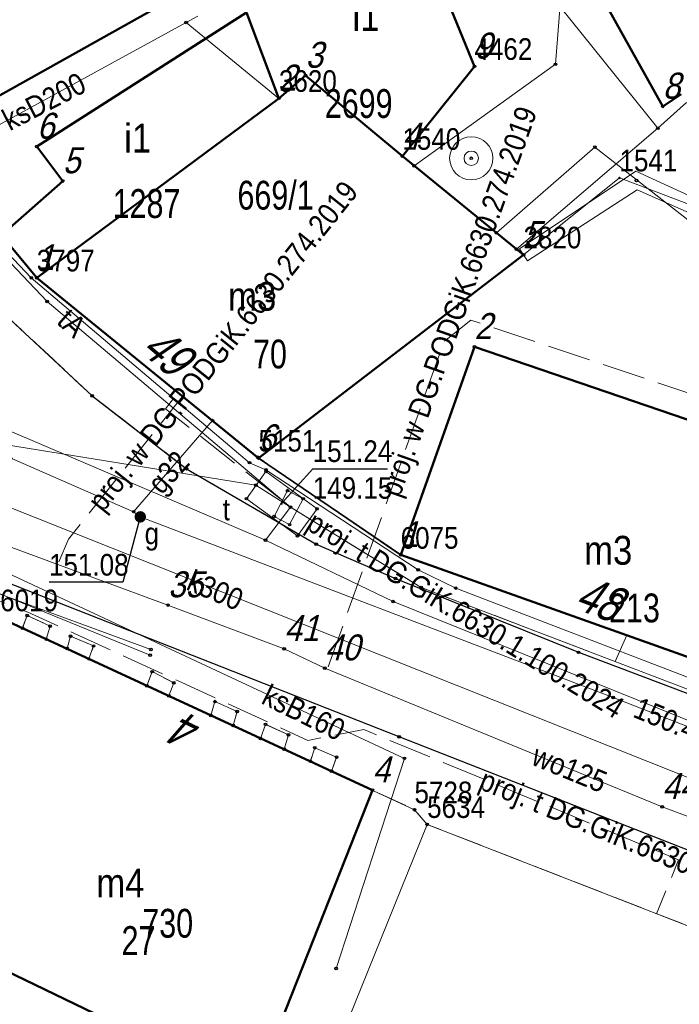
# Model space of a CAD drawing. Header units: metres. Extents: x 5551907 to 5556416, y 5709283 to 5712755.
# Tile 52 of 100: x 5554644 to 5554667, y 5710553 to 5710587. Entities that reach past the tile are written whole.
import ezdxf
from ezdxf.enums import TextEntityAlignment as Align

# ---------------------------------------------------------------- set-up
doc = ezdxf.new("R2010")
doc.units = ezdxf.units.M
for name, pattern in [('1.0_0.5', [1.5, 1, -0.5]), ('1.5_0.5', [2, 1.5, -0.5]), ('219-500', [0])]:
    doc.linetypes.add(name, pattern=pattern)
doc.layers.get('0').update_dxf_attribs({"color": 2, "lineweight": 5})
doc.styles.get("Standard").update_dxf_attribs({"font": 'Working1250', "width": 0.75})
doc.linetypes.add('902-500', pattern='A,3.75,0,[1,ksztalty.shx,S=0.5,R=0,X=0,Y=0],3.75', length=7.5)
doc.linetypes.add('otdn_500', pattern='A,5,0,[21,ksztalty.shx,S=0.5,R=0,X=0,Y=0]', length=5)

# ---------------------------------------------------------------- blocks, each defined once
blk = doc.blocks.new('PUNKTBUD')
at = {"color": 0}
blk.add_circle((0, 0), 0.045, dxfattribs=at)
blk = doc.blocks.new('203')
at = {"linetype": 'Continuous', "lineweight": 0}
h = blk.add_hatch(color=0, dxfattribs=at)
edge = h.paths.add_edge_path()
edge.add_arc((0, 0), 0.045, 0, 360)
blk = doc.blocks.new('US13')
at = {"color": 0, "linetype": 'Continuous', "lineweight": 13}
for radius in [0.75, 0.25]:
    blk.add_circle((0, 0), radius, dxfattribs=at)
blk = doc.blocks.new('US25')
at = {"linetype": 'Continuous', "lineweight": 0}
h = blk.add_hatch(color=0, dxfattribs=at)
edge = h.paths.add_edge_path()
edge.add_arc((0, 0), 0.2, 0, 360)
blk = doc.blocks.new('PW01')
at = {"linetype": 'Continuous', "lineweight": 13}
h = blk.add_hatch(color=0, dxfattribs=at)
edge = h.paths.add_edge_path()
edge.add_arc((0, 0), 0.045, 0, 360)
blk = doc.blocks.new('PIKIETAW1891')
at = {"color": 0}
blk.add_circle((0, 0), 0.045, dxfattribs=at)

msp = doc.modelspace()

# ---------------------------------------------------------------- linework, layer by layer
at = {"layer": '218-kontur użytku gruntowego', "color": 3, "linetype": 'CONTINUOUS', "lineweight": 18, "flags": 128}
for points in [[(5554659.97, 5710585.71), (5554657.25, 5710592.36)], [(5554657.25, 5710592.36), (5554659.97, 5710585.71)], [(5554657.47, 5710582.59), (5554659.97, 5710585.71)], [(5554659.97, 5710585.71), (5554657.47, 5710582.59)], [(5554640.8, 5710583.2), (5554644.79, 5710578.37)], [(5554644.79, 5710578.37), (5554640.8, 5710583.2)], [(5554661.67, 5710579.17), (5554657.47, 5710582.59)], [(5554657.47, 5710582.59), (5554661.67, 5710579.17)], [(5554665, 5710581.84), (5554661.67, 5710579.17)], [(5554661.67, 5710579.17), (5554665, 5710581.84)], [(5554673.24, 5710578.7), (5554665, 5710581.84)], [(5554665, 5710581.84), (5554673.24, 5710578.7)], [(5554661.67, 5710579.17), (5554652.48, 5710572.12)], [(5554652.48, 5710572.12), (5554661.67, 5710579.17)], [(5554644.79, 5710578.37), (5554652.48, 5710572.12)], [(5554652.48, 5710572.12), (5554644.79, 5710578.37)], [(5554652.48, 5710572.12), (5554657.41, 5710568.75)], [(5554657.41, 5710568.75), (5554652.48, 5710572.12)], [(5554657.41, 5710568.75), (5554675.34, 5710562.38)], [(5554675.34, 5710562.38), (5554657.41, 5710568.75)], [(5554657.89, 5710559.92), (5554643.52, 5710566.58)], [(5554643.52, 5710566.58), (5554657.89, 5710559.92)], [(5554658.33, 5710559.41), (5554657.89, 5710559.92)], [(5554657.89, 5710559.92), (5554658.33, 5710559.41)], [(5554673.9, 5710553.35), (5554658.33, 5710559.41)], [(5554658.33, 5710559.41), (5554673.9, 5710553.35)]]:
    msp.add_lwpolyline(points, dxfattribs=at)
at = {"layer": '219-działka ewidencyjna', "color": 7, "linetype": '219-500', "lineweight": 18, "flags": 128}
for points in [[(5554657.25, 5710592.36), (5554659.97, 5710585.71)], [(5554651.47, 5710589.17), (5554653.19, 5710584.6)], [(5554659.97, 5710585.71), (5554657.47, 5710582.59)], [(5554653.19, 5710584.6), (5554644.79, 5710578.37)], [(5554640.8, 5710583.2), (5554644.79, 5710578.37)], [(5554657.47, 5710582.59), (5554661.67, 5710579.17)], [(5554665, 5710581.84), (5554661.67, 5710579.17)], [(5554665, 5710581.84), (5554673.24, 5710578.7)], [(5554661.67, 5710579.17), (5554652.48, 5710572.12)], [(5554644.79, 5710578.37), (5554652.48, 5710572.12)], [(5554652.48, 5710572.12), (5554657.41, 5710568.75)], [(5554657.41, 5710568.75), (5554675.34, 5710562.38)], [(5554643.52, 5710566.58), (5554657.89, 5710559.92)], [(5554657.89, 5710559.92), (5554658.33, 5710559.41)], [(5554658.33, 5710559.41), (5554653.07, 5710546.39)], [(5554658.33, 5710559.41), (5554673.9, 5710553.35)]]:
    msp.add_lwpolyline(points, dxfattribs=at)
at = {"layer": '312-budynek ewidencyjny', "color": 7, "linetype": 'CONTINUOUS', "lineweight": 50, "flags": 128}
for points in [[(5554666.5, 5710584.32), (5554660.9, 5710594.38)], [(5554657.25, 5710592.36), (5554659.97, 5710585.71)], [(5554651.47, 5710589.17), (5554640.8, 5710583.2)], [(5554644.79, 5710582.93), (5554652.06, 5710587.58)], [(5554652.06, 5710587.58), (5554653.19, 5710584.6)], [(5554653.19, 5710584.6), (5554652.06, 5710587.58)], [(5554659.97, 5710585.71), (5554657.47, 5710582.59)], [(5554653.19, 5710584.6), (5554654.11, 5710585.39)], [(5554654.11, 5710585.39), (5554653.19, 5710584.6)], [(5554654.11, 5710585.39), (5554657.47, 5710582.59)], [(5554657.47, 5710582.59), (5554654.11, 5710585.39)], [(5554653.19, 5710584.6), (5554644.79, 5710578.37)], [(5554644.79, 5710578.37), (5554653.19, 5710584.6)], [(5554667.14, 5710584.75), (5554666.5, 5710584.32)], [(5554645.69, 5710581.73), (5554644.79, 5710582.93)], [(5554657.47, 5710582.59), (5554661.67, 5710579.17)], [(5554643.57, 5710579.85), (5554645.69, 5710581.73)], [(5554644.79, 5710578.37), (5554643.57, 5710579.85)], [(5554661.67, 5710579.17), (5554652.48, 5710572.12)], [(5554652.48, 5710572.12), (5554644.79, 5710578.37)], [(5554657.42, 5710568.76), (5554659.97, 5710575.98)], [(5554659.97, 5710575.98), (5554673.74, 5710571.27)], [(5554671.06, 5710563.91), (5554657.42, 5710568.76)], [(5554643.52, 5710566.58), (5554656.43, 5710560.6)], [(5554656.43, 5710560.6), (5554652.32, 5710550.18)], [(5554652.32, 5710550.18), (5554640.92, 5710555.68)]]:
    msp.add_lwpolyline(points, dxfattribs=at)
at = {"layer": 'chodnik', "color": 7, "linetype": '1.0_0.5', "lineweight": 18, "flags": 128}
for points in [[(5554635.54, 5710593.77), (5554634.91, 5710595.04), (5554633.91, 5710593.77), (5554633.75, 5710592.48), (5554638.74, 5710583.42), (5554641.01, 5710580.08), (5554643.71, 5710577.08), (5554646.71, 5710574.28), (5554649.98, 5710571.75), (5554654.48, 5710569.13), (5554657.23, 5710567.94), (5554663.58, 5710565.38), (5554672.78, 5710561.9), (5554675.18, 5710561.06), (5554689.57, 5710555.85), (5554698.78, 5710552.52), (5554710.37, 5710548.38), (5554714.25, 5710546.74), (5554729.82, 5710541.69), (5554742.89, 5710537.3), (5554751.26, 5710534.52), (5554762.58, 5710530.76), (5554774.22, 5710526.97), (5554774.78, 5710528.37), (5554764.27, 5710531.88), (5554751.75, 5710536.33), (5554751.77, 5710536.51), (5554750.8, 5710536.85), (5554747.46, 5710538.23), (5554747.7, 5710540.56), (5554744.66, 5710541.51), (5554744.56, 5710541.2), (5554739.98, 5710542.65), (5554739.84, 5710542.24), (5554738.75, 5710542.66), (5554738.86, 5710543), (5554737.13, 5710543.55), (5554736.94, 5710542.93), (5554735.52, 5710543.39), (5554735.71, 5710544), (5554735.21, 5710544.15), (5554734.57, 5710542.28), (5554734.29, 5710542.36), (5554734.21, 5710542.13), (5554733.69, 5710542.29), (5554733.6, 5710541.98), (5554731.6, 5710542.57), (5554731.71, 5710542.9), (5554731.2, 5710543.05), (5554731.26, 5710543.29), (5554730.98, 5710543.4), (5554731.45, 5710545.01), (5554730.83, 5710545.22), (5554730.25, 5710543.35), (5554729.32, 5710543.64), (5554729.03, 5710543.39), (5554727.46, 5710543.87), (5554727.33, 5710544.25), (5554717.41, 5710547.27), (5554713.9, 5710548.53), (5554699.71, 5710553.91), (5554699.01, 5710554.16), (5554698.93, 5710553.83), (5554698.03, 5710554.16), (5554698.06, 5710554.49), (5554696.65, 5710554.99), (5554696.58, 5710554.63), (5554695.68, 5710554.95), (5554695.75, 5710555.31), (5554694.67, 5710555.69), (5554694.6, 5710555.33), (5554693.68, 5710555.69), (5554693.72, 5710556.03), (5554692.17, 5710556.57), (5554692.08, 5710556.12), (5554691.15, 5710556.47), (5554691.23, 5710556.91), (5554690.16, 5710557.29), (5554680.82, 5710560.6), (5554675.34, 5710562.38), (5554657.42, 5710568.76), (5554652.45, 5710572.15), (5554644.79, 5710578.37), (5554640.8, 5710583.2)], [(5554701.94, 5710544.3), (5554700.74, 5710545.72), (5554686.94, 5710550.95), (5554676.86, 5710554.79), (5554657.36, 5710562.45), (5554644.05, 5710567.69), (5554634.22, 5710571.59), (5554626.43, 5710574.52), (5554620.44, 5710576.15), (5554615.82, 5710578.07), (5554614.07, 5710578.62), (5554612.84, 5710578.98), (5554609.83, 5710579.69), (5554607.1, 5710579.88), (5554604.29, 5710579.54), (5554600.63, 5710578.77), (5554596.7, 5710577.62), (5554593.44, 5710576.59), (5554589.82, 5710575.3), (5554586.34, 5710573.89), (5554582.72, 5710572.29), (5554575.58, 5710569.01), (5554564.32, 5710563.87), (5554562.8, 5710562.57), (5554562.14, 5710560.52), (5554562.19, 5710557.43), (5554569.93, 5710560.88), (5554577.48, 5710564.19), (5554576.33, 5710566.7), (5554590.07, 5710571.3), (5554610.13, 5710577.71), (5554621.39, 5710573.98), (5554633.71, 5710570.24), (5554643.52, 5710566.58), (5554644.29, 5710566.22), (5554644.46, 5710566.66), (5554645.25, 5710566.29), (5554645.11, 5710565.84), (5554645.84, 5710565.51), (5554645.96, 5710565.94), (5554646.76, 5710565.6), (5554646.6, 5710565.15), (5554648.61, 5710564.22), (5554648.79, 5710564.71), (5554649.54, 5710564.32), (5554649.37, 5710563.87), (5554650.83, 5710563.19), (5554650.97, 5710563.67), (5554651.74, 5710563.33), (5554651.6, 5710562.84), (5554652.55, 5710562.39), (5554652.72, 5710562.88), (5554653.52, 5710562.52), (5554653.37, 5710562.02), (5554654.28, 5710561.6), (5554654.43, 5710562.07), (5554655.19, 5710561.74), (5554655.01, 5710561.26), (5554657.89, 5710559.92), (5554658.33, 5710559.41), (5554673.9, 5710553.35), (5554680.52, 5710550.71), (5554691.66, 5710546.4), (5554700.19, 5710543.25), (5554700.94, 5710541.59), (5554701.56, 5710541.41), (5554701.89, 5710542.53)]]:
    msp.add_lwpolyline(points, close=True, dxfattribs=at)
at = {"layer": 'inny obiekt trwale związany z budynkiem (powierzchnia)', "color": 7, "linetype": 'CONTINUOUS', "lineweight": 18, "flags": 128}
for points in [[(5554644.29, 5710566.22), (5554644.46, 5710566.66), (5554645.25, 5710566.29), (5554645.11, 5710565.84)], [(5554645.84, 5710565.51), (5554645.96, 5710565.94), (5554646.76, 5710565.6), (5554646.6, 5710565.15)], [(5554648.61, 5710564.22), (5554648.79, 5710564.71), (5554649.54, 5710564.32), (5554649.37, 5710563.87)], [(5554650.83, 5710563.19), (5554650.97, 5710563.67), (5554651.74, 5710563.33), (5554651.6, 5710562.84)], [(5554652.55, 5710562.39), (5554652.72, 5710562.88), (5554653.52, 5710562.52), (5554653.37, 5710562.02)], [(5554654.28, 5710561.6), (5554654.43, 5710562.07), (5554655.19, 5710561.74), (5554655.01, 5710561.26)]]:
    msp.add_lwpolyline(points, close=True, dxfattribs=at)
at = {"layer": 'jezdnia', "color": 7, "linetype": '1.5_0.5', "lineweight": 18, "flags": 128}
msp.add_lwpolyline([(5554558, 5710570.33), (5554562.14, 5710560.52), (5554562.8, 5710562.57), (5554564.32, 5710563.87), (5554575.58, 5710569.01), (5554582.72, 5710572.29), (5554586.34, 5710573.89), (5554589.82, 5710575.3), (5554593.44, 5710576.59), (5554596.7, 5710577.62), (5554600.63, 5710578.77), (5554604.29, 5710579.54), (5554607.1, 5710579.88), (5554609.83, 5710579.69), (5554612.84, 5710578.98), (5554614.07, 5710578.62), (5554615.82, 5710578.07), (5554620.44, 5710576.15), (5554626.43, 5710574.52), (5554634.22, 5710571.59), (5554644.05, 5710567.69), (5554657.36, 5710562.45), (5554676.86, 5710554.79), (5554686.94, 5710550.95), (5554700.74, 5710545.72), (5554701.94, 5710544.3), (5554701.89, 5710542.53), (5554701.56, 5710541.41), (5554707.44, 5710538.78), (5554708.55, 5710539.84), (5554708.99, 5710540.24), (5554709.69, 5710540.89), (5554710.98, 5710541.56), (5554712.5, 5710541.41), (5554720.5, 5710538.63), (5554736.78, 5710533.06), (5554749.57, 5710528.78), (5554763.55, 5710524.1), (5554766.07, 5710523.24), (5554782.69, 5710517.85), (5554796.57, 5710513.51), (5554803.14, 5710511.53), (5554825.07, 5710504.76), (5554823.27, 5710511.18), (5554815.61, 5710513.72), (5554799.99, 5710518.83), (5554799.5, 5710519.11), (5554799.2, 5710519.56), (5554798.33, 5710521.27), (5554797.28, 5710521.23), (5554795.45, 5710521.76), (5554793.69, 5710523.21), (5554792.64, 5710522.93), (5554791.5, 5710521.88), (5554790.13, 5710521.95), (5554787.1, 5710522.84), (5554785.11, 5710523.52), (5554778.56, 5710525.61), (5554774.22, 5710526.97), (5554762.58, 5710530.76), (5554751.26, 5710534.52), (5554742.89, 5710537.3), (5554729.82, 5710541.69), (5554714.25, 5710546.74), (5554710.37, 5710548.38), (5554698.78, 5710552.52), (5554689.57, 5710555.85), (5554675.18, 5710561.06), (5554672.78, 5710561.9), (5554663.58, 5710565.38), (5554657.23, 5710567.94), (5554654.48, 5710569.13), (5554649.98, 5710571.75), (5554646.71, 5710574.28), (5554643.71, 5710577.08), (5554641.01, 5710580.08), (5554638.74, 5710583.42), (5554633.75, 5710592.48), (5554633.91, 5710593.77), (5554634.91, 5710595.04), (5554633.01, 5710599.07), (5554631.32, 5710598.71), (5554629.63, 5710599.6), (5554625.95, 5710606.2), (5554625.71, 5710607.17), (5554626.02, 5710607.96), (5554642.85, 5710629.44), (5554638.66, 5710629.24), (5554632.54, 5710621.1), (5554625.82, 5710612.21), (5554623.73, 5710611.37), (5554622.02, 5710612.5), (5554609.82, 5710629.69), (5554603.83, 5710627.01), (5554609.56, 5710618.13), (5554617.52, 5710605.64), (5554618.27, 5710604.43), (5554618.94, 5710603.08), (5554618.99, 5710602.3), (5554618.71, 5710601.51), (5554617.21, 5710600.11), (5554615.15, 5710598.69), (5554603.4, 5710592.52), (5554592.29, 5710586.8), (5554591.52, 5710586.8), (5554590.85, 5710587.1), (5554590.26, 5710587.53), (5554589.28, 5710588.68), (5554580.73, 5710602.65), (5554575.05, 5710600.93), (5554584.05, 5710586.01), (5554584.47, 5710583.62), (5554582.84, 5710581.95), (5554570.69, 5710576.2), (5554558.91, 5710570.55)], close=True, dxfattribs=at)
at = {"layer": 'krawężnik', "color": 7, "linetype": 'CONTINUOUS', "lineweight": 25, "flags": 128}
for points in [[(5554634.91, 5710595.04), (5554633.91, 5710593.77), (5554633.75, 5710592.48), (5554638.74, 5710583.42), (5554641.01, 5710580.08), (5554643.71, 5710577.08), (5554646.71, 5710574.28), (5554649.98, 5710571.75), (5554654.48, 5710569.13), (5554657.23, 5710567.94), (5554663.58, 5710565.38), (5554672.78, 5710561.9), (5554675.18, 5710561.06), (5554689.57, 5710555.85), (5554698.78, 5710552.52), (5554710.37, 5710548.38), (5554714.25, 5710546.74), (5554729.82, 5710541.69), (5554742.89, 5710537.3), (5554751.26, 5710534.52), (5554762.58, 5710530.76), (5554774.22, 5710526.97), (5554778.56, 5710525.61)], [(5554701.56, 5710541.41), (5554701.89, 5710542.53), (5554701.94, 5710544.3), (5554700.74, 5710545.72), (5554686.94, 5710550.95), (5554676.86, 5710554.79), (5554657.36, 5710562.45), (5554644.05, 5710567.69), (5554634.22, 5710571.59), (5554626.43, 5710574.52)]]:
    msp.add_lwpolyline(points, dxfattribs=at)
at = {"layer": 'ogrodzenie trwałe', "color": 7, "linetype": '902-500', "lineweight": 35, "flags": 128}
msp.add_lwpolyline([(5554652.48, 5710572.12), (5554657.42, 5710568.76)], dxfattribs=at)
at = {"layer": 'przewód elektroenergetyczny podziemny', "color": 1, "linetype": 'CONTINUOUS', "lineweight": 18, "flags": 128}
for points in [[(5554746.97, 5710536.32), (5554714.02, 5710547.69), (5554713.26, 5710548.15), (5554700, 5710553.25), (5554699.28, 5710552.62), (5554688.68, 5710556.84), (5554675.66, 5710561.33), (5554659.32, 5710567.61), (5554658.02, 5710568.24), (5554652.74, 5710571.71), (5554652.17, 5710571.96), (5554644.6, 5710578.37), (5554640.93, 5710582.24), (5554636.89, 5710589.26), (5554637.33, 5710589.42), (5554634.93, 5710593.99), (5554662.51, 5710609.21), (5554676.03, 5710616.28), (5554685.57, 5710620.81)], [(5554556.79, 5710555.59), (5554569.67, 5710561.03), (5554576.34, 5710564.36), (5554575.78, 5710567.56), (5554581.33, 5710569.41), (5554592.35, 5710573.8), (5554592.67, 5710573.45), (5554598.77, 5710574.83), (5554605.31, 5710576.88), (5554609.3, 5710578.59), (5554621.07, 5710574.92), (5554632.35, 5710571.33), (5554633.76, 5710571.39), (5554648.72, 5710565.28)]]:
    msp.add_lwpolyline(points, dxfattribs=at)
at = {"layer": 'przewód gazowy', "color": 40, "linetype": 'CONTINUOUS', "lineweight": 18, "flags": 128}
for points in [[(5554629.51, 5710592.95), (5554630.81, 5710590.71), (5554633.33, 5710586.82), (5554635.89, 5710582.98), (5554638.6, 5710579.21), (5554641.36, 5710575.52), (5554643.95, 5710572.09), (5554648.15, 5710570.26), (5554648.38, 5710570.08), (5554664.78, 5710563.81), (5554669.85, 5710561.83), (5554683.11, 5710556.68), (5554686.39, 5710555.56), (5554690.85, 5710553.91), (5554705.54, 5710548.47), (5554708.34, 5710547.56), (5554714.35, 5710545.32), (5554715.95, 5710544.73), (5554718.14, 5710543.92), (5554723.22, 5710542.05), (5554743.94, 5710535.12)], [(5554648.15, 5710570.26), (5554650.89, 5710573.42)]]:
    msp.add_lwpolyline(points, dxfattribs=at)
at = {"layer": 'przewód kanalizacyjny', "color": 34, "linetype": 'CONTINUOUS', "lineweight": 18, "flags": 128}
for points in [[(5554622.18, 5710605.01), (5554611.28, 5710579.7), (5554627.32, 5710573.34), (5554648.75, 5710565.48)], [(5554628.3, 5710594.29), (5554640.08, 5710575.77), (5554643.41, 5710570.58), (5554668.65, 5710560.53), (5554677.79, 5710557.09), (5554688.04, 5710553.28), (5554705.47, 5710547.12)], [(5554658.84, 5710592.89), (5554666.33, 5710583.56)], [(5554638.14, 5710582.12), (5554641.61, 5710582.66), (5554649.97, 5710587.23), (5554650.37, 5710587.45)], [(5554649.97, 5710587.23), (5554653.19, 5710584.6)], [(5554666.33, 5710583.56), (5554667.33, 5710584.45)], [(5554666.33, 5710583.56), (5554661.43, 5710579.37)], [(5554655.17, 5710554.41), (5554657.54, 5710561.7), (5554642.54, 5710568.71)]]:
    msp.add_lwpolyline(points, dxfattribs=at)
at = {"layer": 'przewód telekomunikacyjny podziemny', "color": 30, "linetype": 'CONTINUOUS', "lineweight": 18, "flags": 128}
for points in [[(5554622.85, 5710607.73), (5554629.81, 5710596.22), (5554642.61, 5710575.77), (5554643.84, 5710573.06), (5554652.72, 5710569.27)], [(5554638.72, 5710584.84), (5554639.65, 5710583.35), (5554645.15, 5710577.55), (5554653.59, 5710570.42)], [(5554605.5, 5710578.77), (5554652.39, 5710571.18), (5554653.59, 5710570.42)], [(5554652.72, 5710569.27), (5554653.59, 5710570.42)], [(5554653.59, 5710570.42), (5554658.12, 5710567.63), (5554688.92, 5710555.87), (5554712.49, 5710547.92), (5554733.93, 5710540.68), (5554741.51, 5710538.13), (5554741.64, 5710538.61)], [(5554652.72, 5710569.27), (5554657.15, 5710567.14), (5554670.2, 5710561.88), (5554695.79, 5710552.1), (5554743.64, 5710536.05), (5554811.13, 5710513.89), (5554849.23, 5710501.66), (5554860.78, 5710496.98), (5554866.29, 5710494.04), (5554867.28, 5710493.48), (5554912.9, 5710462.47), (5554928.66, 5710451.28), (5554935.43, 5710447.65), (5554948.73, 5710441.03)]]:
    msp.add_lwpolyline(points, dxfattribs=at)
at = {"layer": 'przewód telekomunikacyjny podziemny - ob. projektowany', "color": 30, "linetype": '1.5_0.5', "lineweight": 18, "flags": 128}
for points in [[(5554665.25, 5710565.98), (5554664.85, 5710565.06), (5554658.12, 5710567.63), (5554653.59, 5710570.42), (5554649.25, 5710573.83), (5554649.71, 5710574.41)], [(5554625.19, 5710573.19), (5554631.96, 5710571.11), (5554633.41, 5710570.88), (5554638.83, 5710568.99), (5554644.48, 5710566.77), (5554649.82, 5710564.33), (5554654.19, 5710562.32), (5554656.13, 5710562.7), (5554667.05, 5710558.18), (5554666.29, 5710556.31)]]:
    msp.add_lwpolyline(points, dxfattribs=at)
at = {"layer": 'przewód wodociągowy', "color": 5, "linetype": 'CONTINUOUS', "lineweight": 18, "flags": 128}
for points in [[(5554657.88, 5710582.26), (5554662.78, 5710585.78), (5554663.14, 5710590.35)], [(5554660.73, 5710579.93), (5554664.15, 5710582.91), (5554667.84, 5710580.01), (5554677.51, 5710585.38), (5554676.46, 5710590.44)], [(5554629.18, 5710574.94), (5554642, 5710569.72), (5554649.34, 5710567.02), (5554653.37, 5710565.5), (5554654.78, 5710564.83), (5554666.48, 5710560.02), (5554679.45, 5710555.18), (5554686.5, 5710552.37), (5554693.53, 5710549.75), (5554709.59, 5710543.48), (5554714.35, 5710541.61), (5554716.67, 5710540.68), (5554719.55, 5710539.74), (5554720.87, 5710539.24), (5554737.43, 5710534.51), (5554744.28, 5710532.08), (5554747.67, 5710530.86), (5554754.22, 5710528.46), (5554766.15, 5710524.25)]]:
    msp.add_lwpolyline(points, dxfattribs=at)
at = {"layer": 'przewód wodociągowy - ob. projektowany', "color": 5, "linetype": '1.5_0.5', "lineweight": 18, "flags": 128}
for points in [[(5554654.9, 5710564.88), (5554658.92, 5710576.17), (5554659.85, 5710576.9), (5554670.37, 5710573.38), (5554670.04, 5710572.41)], [(5554645.56, 5710568.52), (5554645.89, 5710569.31), (5554649.83, 5710574.24)]]:
    msp.add_lwpolyline(points, dxfattribs=at)
at = {"layer": 'rzedna-Atr2', "color": 7, "flags": 128}
for points in [[(5554653.28, 5710570.54), (5554654.36, 5710571.75), (5554656.953, 5710571.75)], [(5554648.38, 5710570.08), (5554647.77, 5710567.81), (5554645.214, 5710567.81)]]:
    msp.add_lwpolyline(points, dxfattribs=at)
at = {"layer": 'właz do komory lub kanału', "color": 7, "linetype": 'CONTINUOUS', "lineweight": 18, "flags": 128}
for points in [[(5554654.51, 5710570.36), (5554653.83, 5710569.42), (5554652.06, 5710570.71), (5554652.74, 5710571.65)], [(5554653.56, 5710569.81), (5554653.02, 5710570.09), (5554653.49, 5710570.99), (5554654.03, 5710570.71)]]:
    msp.add_lwpolyline(points, close=True, dxfattribs=at)
at = {"layer": 'ściana oporowa (linia)', "color": 0, "lineweight": 18}
for p, q in [((5554661.532, 5710579.379), (5554665.564, 5710582.074)), ((5554665.564, 5710582.074), (5554670.123, 5710579.978)), ((5554661.532, 5710579.379), (5554661.67, 5710579.17))]:
    msp.add_line(p, q, dxfattribs=at)
at = {"layer": 'ściana oporowa (linia)', "color": 0, "linetype": 'otdn_500', "lineweight": 18}
for p, q in [((5554661.808, 5710578.961), (5554665.616, 5710581.426)), ((5554665.616, 5710581.426), (5554669.917, 5710579.522)), ((5554661.808, 5710578.961), (5554661.67, 5710579.17))]:
    msp.add_line(p, q, dxfattribs=at)

# ---------------------------------------------------------------- block references
at = {"layer": '203-punkt graniczny', "color": 7, "linetype": 'CONTINUOUS', "lineweight": 18}
for p in [(5554659.97, 5710585.71), (5554653.19, 5710584.6), (5554657.47, 5710582.59), (5554665, 5710581.84), (5554661.67, 5710579.17), (5554644.79, 5710578.37), (5554652.48, 5710572.12), (5554657.41, 5710568.75), (5554657.89, 5710559.92), (5554658.33, 5710559.41)]:
    msp.add_blockref('203', p, dxfattribs=at)
at = {"layer": 'Punkt budynku', "color": 5, "linetype": 'CONTINUOUS', "lineweight": 18}
for p in [(5554659.97, 5710585.71), (5554654.11, 5710585.39), (5554653.19, 5710584.6), (5554666.5, 5710584.32), (5554644.79, 5710582.93), (5554657.47, 5710582.59), (5554645.69, 5710581.73), (5554661.67, 5710579.17), (5554644.79, 5710578.37), (5554659.97, 5710575.98), (5554652.48, 5710572.12), (5554657.42, 5710568.76), (5554644.46, 5710566.66), (5554644.29, 5710566.22), (5554645.25, 5710566.29), (5554645.11, 5710565.84), (5554645.96, 5710565.94), (5554645.84, 5710565.51), (5554646.76, 5710565.6), (5554646.6, 5710565.15), (5554648.79, 5710564.71), (5554649.54, 5710564.32), (5554648.61, 5710564.22), (5554649.37, 5710563.87), (5554650.97, 5710563.67), (5554651.74, 5710563.33), (5554650.83, 5710563.19), (5554651.6, 5710562.84), (5554652.72, 5710562.88), (5554652.55, 5710562.39), (5554653.52, 5710562.52), (5554653.37, 5710562.02), (5554654.43, 5710562.07), (5554654.28, 5710561.6), (5554655.19, 5710561.74), (5554655.01, 5710561.26), (5554656.43, 5710560.6)]:
    msp.add_blockref('PUNKTBUD', p, dxfattribs=at)
at = {"layer": 'Punkt roboczy BDOT GESUT K1', "color": 6, "linetype": 'CONTINUOUS', "lineweight": 18}
for p in [(5554649.97, 5710587.23), (5554649.97, 5710587.23), (5554662.78, 5710585.78), (5554653.19, 5710584.6), (5554666.33, 5710583.56), (5554666.33, 5710583.56), (5554666.33, 5710583.56), (5554664.15, 5710582.91), (5554659.86, 5710582.52), (5554657.88, 5710582.26), (5554665.59, 5710581.75), (5554660.73, 5710579.93), (5554661.43, 5710579.37), (5554661.67, 5710579.17), (5554644.6, 5710578.37), (5554644.79, 5710578.37), (5554645.15, 5710577.55), (5554646.71, 5710574.28), (5554646.71, 5710574.28), (5554646.71, 5710574.28), (5554650.89, 5710573.42), (5554652.45, 5710572.15), (5554652.17, 5710571.96), (5554652.48, 5710572.12), (5554649.98, 5710571.75), (5554649.98, 5710571.75), (5554649.98, 5710571.75), (5554652.74, 5710571.71), (5554652.74, 5710571.65), (5554652.39, 5710571.18), (5554653.49, 5710570.99), (5554652.06, 5710570.71), (5554654.03, 5710570.71), (5554648.15, 5710570.26), (5554648.15, 5710570.26), (5554653.59, 5710570.42), (5554653.59, 5710570.42), (5554653.59, 5710570.42), (5554653.59, 5710570.42), (5554654.51, 5710570.36), (5554648.38, 5710570.08), (5554648.38, 5710570.08), (5554653.02, 5710570.09), (5554653.56, 5710569.81), (5554653.83, 5710569.42), (5554652.72, 5710569.27), (5554652.72, 5710569.27), (5554652.72, 5710569.27), (5554654.48, 5710569.13), (5554654.48, 5710569.13), (5554654.48, 5710569.13), (5554657.42, 5710568.76), (5554657.42, 5710568.76), (5554658.02, 5710568.24), (5554657.23, 5710567.94), (5554657.23, 5710567.94), (5554657.23, 5710567.94), (5554658.12, 5710567.63), (5554659.32, 5710567.61), (5554649.34, 5710567.02), (5554657.15, 5710567.14), (5554644.46, 5710566.66), (5554644.29, 5710566.22), (5554645.25, 5710566.29), (5554645.11, 5710565.84), (5554645.96, 5710565.94), (5554645.84, 5710565.51), (5554646.76, 5710565.6), (5554648.75, 5710565.48), (5554653.37, 5710565.5), (5554663.58, 5710565.38), (5554663.58, 5710565.38), (5554663.58, 5710565.38), (5554646.6, 5710565.15), (5554648.72, 5710565.28), (5554648.79, 5710564.71), (5554654.78, 5710564.83), (5554649.54, 5710564.32), (5554648.61, 5710564.22), (5554649.37, 5710563.87), (5554650.97, 5710563.67), (5554664.78, 5710563.81), (5554664.78, 5710563.81), (5554651.74, 5710563.33), (5554650.83, 5710563.19), (5554651.6, 5710562.84), (5554652.72, 5710562.88), (5554652.55, 5710562.39), (5554653.52, 5710562.52), (5554657.36, 5710562.45), (5554657.36, 5710562.45), (5554657.36, 5710562.45), (5554653.37, 5710562.02), (5554654.43, 5710562.07), (5554654.28, 5710561.6), (5554655.19, 5710561.74), (5554657.54, 5710561.7), (5554655.01, 5710561.26), (5554657.89, 5710559.92), (5554666.48, 5710560.02), (5554658.33, 5710559.41), (5554655.17, 5710554.41)]:
    msp.add_blockref('PIKIETAW1891', p, dxfattribs=at)
at = {"layer": 'rzedna', "color": 30, "linetype": 'CONTINUOUS', "lineweight": 18}
msp.add_blockref('PW01', (5554653.28, 5710570.54), dxfattribs=at)
at = {"layer": 'rzedna', "color": 40, "linetype": 'CONTINUOUS', "lineweight": 18}
for p in [(5554648.38, 5710570.08), (5554664.78, 5710563.81)]:
    msp.add_blockref('PW01', p, dxfattribs=at)
at = {"layer": 'studnia zwykła', "color": 5, "linetype": 'CONTINUOUS', "lineweight": 18}
msp.add_blockref('US13', (5554659.86, 5710582.52), dxfattribs=at)
at = {"layer": 'zasuwa lub zawór', "color": 40, "linetype": 'CONTINUOUS', "lineweight": 18}
msp.add_blockref('US25', (5554648.38, 5710570.08), dxfattribs=at)

# ---------------------------------------------------------------- texts
at = {"layer": '203-punkt graniczny-Atr103', "color": 7, "width": 0.9}
for s, p in [('4462', (5554659.97, 5710585.71)), ('4462', (5554659.97, 5710585.71)), ('3620', (5554653.19, 5710584.6)), ('3620', (5554653.19, 5710584.6)), ('1540', (5554657.47, 5710582.59)), ('1540', (5554657.47, 5710582.59)), ('1541', (5554665, 5710581.84)), ('1541', (5554665, 5710581.84)), ('2820', (5554661.67, 5710579.17)), ('2820', (5554661.67, 5710579.17)), ('3797', (5554644.79, 5710578.37)), ('3797', (5554644.79, 5710578.37)), ('5151', (5554652.48, 5710572.12)), ('5151', (5554652.48, 5710572.12)), ('6075', (5554657.41, 5710568.75)), ('6075', (5554657.41, 5710568.75)), ('6019', (5554643.52, 5710566.58)), ('6019', (5554643.52, 5710566.58)), ('5728', (5554657.89, 5710559.92)), ('5728', (5554657.89, 5710559.92)), ('5634', (5554658.33, 5710559.41)), ('5634', (5554658.33, 5710559.41))]:
    msp.add_text(s, height=0.75, dxfattribs=at).set_placement(p, align=Align.BOTTOM_LEFT)
at = {"layer": '211-numer działki ewidencyjnej', "color": 7, "linetype": 'CONTINUOUS', "lineweight": 18, "width": 0.79}
for s, p in [('669/1', (5554651.75, 5710580.74)), ('730', (5554648.45, 5710555.48))]:
    msp.add_text(s, height=1, dxfattribs=at).set_placement(p)
at = {"layer": '238-Punkt adresowy budynku', "color": 7, "linetype": 'CONTINUOUS', "lineweight": 25, "oblique": 15, "width": 0.79}
for s, rotation, p in [('49', 319.584, (5554648.9, 5710575.35)), ('48', 339.122, (5554664.07, 5710566.66)), ('4', 153.845, (5554650.32, 5710563.15))]:
    msp.add_text(s, height=1.25, rotation=rotation, dxfattribs=at).set_placement(p, align=Align.CENTER)
at = {"layer": '312-oznaczenie budynku ewidencyjnego', "color": 7, "linetype": 'CONTINUOUS', "lineweight": 18, "width": 0.79}
for s, p in [('2699', (5554654.78, 5710584.92)), ('70', (5554652.29, 5710576.23)), ('213', (5554664.64, 5710567.42)), ('27', (5554647.73, 5710555.88))]:
    msp.add_text(s, height=1, dxfattribs=at).set_placement(p, align=Align.TOP_LEFT)
msp.add_text('1287', height=1, dxfattribs=at).set_placement((5554647.42, 5710580.45))
at = {"layer": '312-oznaczenie budynku ewidencyjnego-Atr117', "color": 7, "width": 0.9}
for p in [(5554655.74, 5710586.94), (5554647.82, 5710582.72)]:
    msp.add_text('i1', height=1, dxfattribs=at).set_placement(p)
for s, p in [('m3', (5554652.26, 5710577.73)), ('m3', (5554664.61, 5710568.92)), ('m4', (5554647.69, 5710557.38))]:
    msp.add_text(s, height=1, dxfattribs=at).set_placement(p, align=Align.MIDDLE_CENTER)
at = {"layer": 'przewód gazowy-Atr1', "color": 40, "width": 0.9}
msp.add_text('g32', height=0.75, rotation=47.735, dxfattribs=at).set_placement((5554648.85, 5710571.07), align=Align.MIDDLE_LEFT)
at = {"layer": 'przewód kanalizacyjny-Atr1', "color": 34, "width": 0.9}
for s, rotation, p in [('ksD200', 27.372, (5554643.68, 5710583.79)), ('k300', 336.984, (5554650.08, 5710567.92)), ('ksB160', -26.364, (5554652.7, 5710563.96))]:
    msp.add_text(s, height=0.75, rotation=rotation, dxfattribs=at).set_placement(p, align=Align.MIDDLE_LEFT)
at = {"layer": 'przewód telekomunikacyjny podziemny - ob. projektowany-Atr1', "color": 30, "width": 0.9}
for rotation, p in [(328.371, (5554654.28, 5710570)), (337.514, (5554660.22, 5710561.01))]:
    msp.add_text('proj. t DG.GiK.6630.1.100.2024', height=0.75, rotation=rotation, dxfattribs=at).set_placement(p, align=Align.MIDDLE_LEFT)
at = {"layer": 'przewód telekomunikacyjny podziemny-Atr1', "color": 30, "width": 0.9}
msp.add_text('tA', height=0.75, rotation=318.487, dxfattribs=at).set_placement((5554645.69, 5710577.09), align=Align.MIDDLE_LEFT)
at = {"layer": 'przewód wodociągowy - ob. projektowany-Atr1', "color": 5, "width": 0.9}
for rotation, p in [(70.4, (5554657.02, 5710570.84)), (51.369, (5554646.79, 5710570.44))]:
    msp.add_text('proj. w DG.PODGiK.6630.274.2019', height=0.75, rotation=rotation, dxfattribs=at).set_placement(p, align=Align.MIDDLE_LEFT)
at = {"layer": 'przewód wodociągowy-Atr1', "color": 5, "width": 0.9}
msp.add_text('wo125', height=0.75, rotation=337.651, dxfattribs=at).set_placement((5554662.04, 5710561.85), align=Align.MIDDLE_LEFT)
at = {"layer": 'Punkt budynku-Atr104', "color": 5, "oblique": 15, "width": 0.9}
for s, p in [('9', (5554659.97, 5710585.71)), ('3', (5554654.11, 5710585.39)), ('2', (5554653.19, 5710584.6)), ('8', (5554666.5, 5710584.32)), ('6', (5554644.79, 5710582.93)), ('4', (5554657.47, 5710582.59)), ('5', (5554645.69, 5710581.73)), ('5', (5554661.67, 5710579.17)), ('1', (5554644.79, 5710578.37)), ('2', (5554659.97, 5710575.98)), ('6', (5554652.48, 5710572.12)), ('1', (5554657.42, 5710568.76)), ('4', (5554656.43, 5710560.6))]:
    msp.add_text(s, height=0.9, dxfattribs=at).set_placement(p, align=Align.BOTTOM_LEFT)
at = {"layer": 'Punkt roboczy BDOT GESUT K1-Atr103', "color": 6, "oblique": 15, "width": 0.9}
for s, p in [('35', (5554649.34, 5710567.02)), ('41', (5554653.37, 5710565.5)), ('40', (5554654.78, 5710564.83)), ('44', (5554666.48, 5710560.02))]:
    msp.add_text(s, height=0.9, dxfattribs=at).set_placement(p, align=Align.BOTTOM_LEFT)
at = {"layer": 'rzedna-Atr2', "color": 30, "width": 0.9}
msp.add_text('151.24', height=0.75, dxfattribs=at).set_placement((5554654.36, 5710571.758), align=Align.BOTTOM_LEFT)
at = {"layer": 'rzedna-Atr2', "color": 40, "width": 0.9}
msp.add_text('151.08', height=0.75, dxfattribs=at).set_placement((5554645.214, 5710567.817), align=Align.BOTTOM_LEFT)
msp.add_text('150.47', height=0.75, rotation=337.425, dxfattribs=at).set_placement((5554665.57, 5710563.5), align=Align.MIDDLE_LEFT)
at = {"layer": 'rzedna-Atr3', "color": 30, "width": 0.9}
msp.add_text('149.15', height=0.75, dxfattribs=at).set_placement((5554654.36, 5710570.482), align=Align.BOTTOM_LEFT)
at = {"layer": 'właz do komory lub kanału-Atr17', "color": 7, "width": 0.9}
msp.add_text('t', height=0.75, dxfattribs=at).set_placement((5554651.24, 5710569.96))
at = {"layer": 'zasuwa lub zawór-Atr17', "color": 40, "width": 0.9}
msp.add_text('g', height=0.75, dxfattribs=at).set_placement((5554648.53, 5710569.13))

doc.saveas('drawing.dxf')
